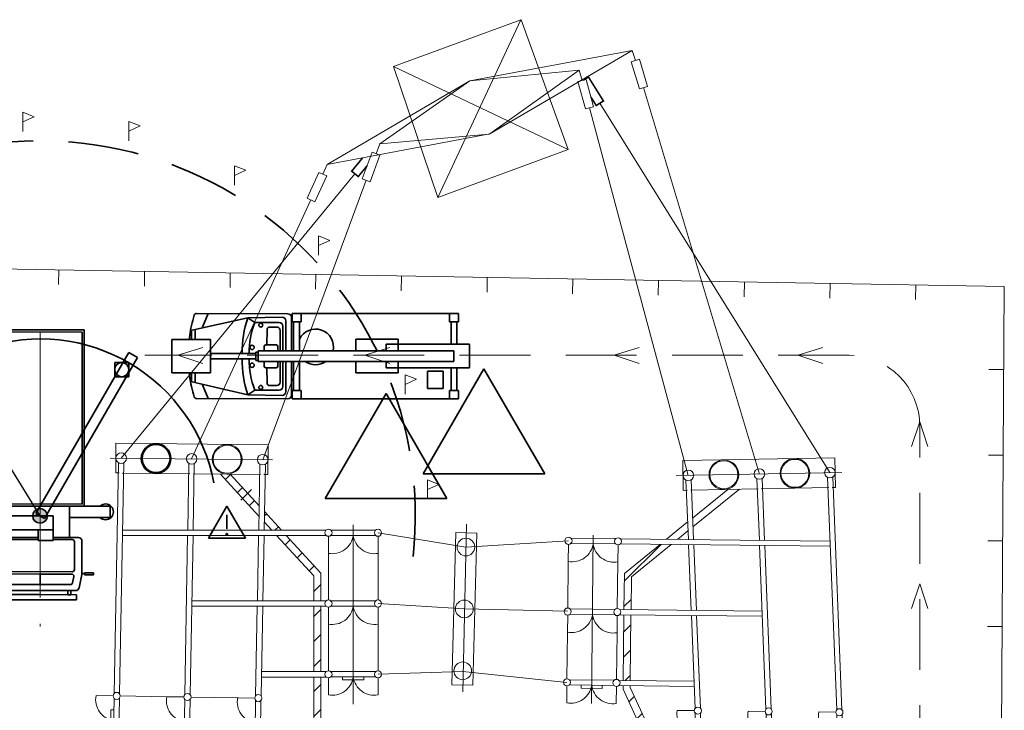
# Model space of a CAD drawing. Header units: millimetres. Extents: x 0 to 420, y 0 to 297.
# Tile 5 of 6: x 79 to 135, y 194 to 233. Entities that reach past the tile are written whole.
import ezdxf

# ---------------------------------------------------------------- set-up
doc = ezdxf.new("R2010")
doc.units = ezdxf.units.MM
for name, pattern in [('K5LT_AXLED', [19.5, 15, -1.5, 1.5, -1.5]), ('K5LT_BASIC', [0]), ('K5LT_DASHED', [6, 4, -2]), ('K5LT_DASHED_REINFORCED', [6, 4, -2]), ('K5LT_THIN', [0])]:
    doc.linetypes.add(name, pattern=pattern)
doc.layers.add('Демонтаж', color=7, linetype='Continuous', true_color=0xff6820)
doc.layers.add('ошиновка', color=2, linetype='Continuous', true_color=0xffff00)
doc.styles.add('KDIMTEXTSTYLE', font='GOST_AU.SHX', dxfattribs={"width": 0.96, "oblique": 15, "height": 5})
doc.dimstyles.new('KDIMSTYLE (0.00)', dxfattribs={"dimtxt": 5, "dimasz": 1, "dimexe": 2, "dimexo": 0, "dimgap": 1, "dimtad": 1, "dimlfac": 500, "dimtxsty": 'KDIMTEXTSTYLE', "dimsah": 1, "dimcen": 0, "dimdle": 1, "dimadec": 0, "dimazin": 0, "dimtfac": 0.667, "dimtmove": 0, "dimatfit": 3, "dimfxl": 0, "dimtvp": 1, "dimtolj": 1, "dimtzin": 0, "dimarcsym": 0})
pattern_1 = [(45, (0, 0), (-0.7071068, 0.7071068), [])]

# ---------------------------------------------------------------- blocks, each defined once
blk = doc.blocks.new('KDIMARROW_01')
blk.add_hatch(color=0).paths.add_polyline_path([(0, 0), (-5, 0.658), (-4.5, 0), (-5, -0.658)])
at = {"color": 0, "linetype": 'K5LT_THIN', "lineweight": 9}
for p, q in [((-4.5, 0), (-5, 0.658)), ((-5, 0.658), (0, 0)), ((0, 0), (-5, -0.658)), ((-5, -0.658), (-4.5, 0))]:
    blk.add_line(p, q, dxfattribs=at)
blk = doc.blocks.new('U11')
at = {"layer": 'Демонтаж', "color": 3, "linetype": 'K5LT_BASIC', "lineweight": 35, "true_color": 0x00ff00}
for p, q in [((84.431, 213.26), (85.231, 213.26)), ((84.431, 212.46), (84.431, 213.26)), ((85.231, 213.26), (85.231, 212.46)), ((85.231, 212.46), (84.431, 212.46))]:
    blk.add_line(p, q, dxfattribs=at)
blk = doc.blocks.new('U17')
at = {"color": 4, "linetype": 'K5LT_THIN', "lineweight": 9, "true_color": 0x00ffff}
for p, q in [((95.3, 222.554), (95.969, 224.007)), ((96.405, 223.806), (95.736, 222.353)), ((95.969, 224.007), (96.405, 223.806)), ((95.736, 222.353), (95.3, 222.554))]:
    blk.add_line(p, q, dxfattribs=at)
blk = doc.blocks.new('U18')
at = {"color": 4, "linetype": 'K5LT_THIN', "lineweight": 9, "true_color": 0x00ffff}
for p, q in [((98.411, 223.644), (98.967, 225.145)), ((99.417, 224.978), (98.861, 223.477)), ((98.967, 225.145), (99.417, 224.978)), ((98.861, 223.477), (98.411, 223.644))]:
    blk.add_line(p, q, dxfattribs=at)
blk = doc.blocks.new('U19')
at = {"color": 3, "linetype": 'K5LT_BASIC', "lineweight": 35, "true_color": 0x00ff00}
for p, q in [((79.965, 204.74), (85.228, 213.828)), ((85.228, 213.828), (85.72, 213.543)), ((85.72, 213.543), (80.457, 204.455)), ((80.457, 204.455), (79.965, 204.74))]:
    blk.add_line(p, q, dxfattribs=at)
blk = doc.blocks.new('U85')
at = {"color": 4, "linetype": 'K5LT_THIN', "lineweight": 9, "true_color": 0x00ffff}
for p, q in [((84.341, 194.427), (83.377, 194.442)), ((84.392, 194.291), (84.351, 191.762)), ((84.651, 191.751), (84.692, 194.293)), ((84.192, 192.429), (84.211, 193.629)), ((84.211, 193.629), (84.381, 193.626)), ((84.362, 192.427), (84.192, 192.429)), ((84.296, 191.627), (83.332, 191.643))]:
    blk.add_line(p, q, dxfattribs=at)
for centre, radius, start, end in [((84.554, 194.212), 1.2, 168.9549, 261.2327), ((84.541, 194.424), 0.2, 0, 180), ((84.541, 194.424), 0.2, 180, 0), ((84.517, 191.835), 1.2, 96.9427, 189.239), ((84.496, 191.624), 0.2, 0, 180), ((84.496, 191.624), 0.2, 180, 0)]:
    blk.add_arc(centre, radius, start, end, dxfattribs=at)
blk = doc.blocks.new('U86')
at = {"color": 4, "linetype": 'K5LT_THIN', "lineweight": 9, "true_color": 0x00ffff}
for p, q in [((88.34, 194.363), (87.376, 194.379)), ((88.391, 194.227), (88.351, 191.698)), ((88.651, 191.687), (88.691, 194.229)), ((88.296, 191.564), (87.332, 191.579))]:
    blk.add_line(p, q, dxfattribs=at)
for centre, radius, start, end in [((88.554, 194.149), 1.2, 168.9549, 261.2327), ((88.54, 194.36), 0.2, 0, 180), ((88.54, 194.36), 0.2, 180, 0), ((88.516, 191.772), 1.2, 96.9427, 189.239), ((88.496, 191.56), 0.2, 0, 180), ((88.496, 191.56), 0.2, 180, 0)]:
    blk.add_arc(centre, radius, start, end, dxfattribs=at)
blk = doc.blocks.new('U87')
at = {"color": 4, "linetype": 'K5LT_THIN', "lineweight": 9, "true_color": 0x00ffff}
for p, q in [((92.34, 194.3), (91.376, 194.315)), ((92.391, 194.163), (92.35, 191.635)), ((92.65, 191.623), (92.691, 194.165)), ((92.295, 191.5), (91.331, 191.515))]:
    blk.add_line(p, q, dxfattribs=at)
for centre, radius, start, end in [((92.553, 194.085), 1.2, 168.9549, 261.2327), ((92.54, 194.296), 0.2, 0, 180), ((92.54, 194.296), 0.2, 180, 0), ((92.516, 191.708), 1.2, 96.9427, 189.239), ((92.495, 191.497), 0.2, 0, 180), ((92.495, 191.497), 0.2, 180, 0)]:
    blk.add_arc(centre, radius, start, end, dxfattribs=at)
blk = doc.blocks.new('U88')
at = {"color": 4, "linetype": 'K5LT_THIN', "lineweight": 9, "true_color": 0x00ffff}
for p, q in [((117.174, 193.589), (116.21, 193.599)), ((117.226, 193.452), (117.199, 190.924)), ((117.499, 190.914), (117.526, 193.456)), ((117.036, 191.59), (117.049, 192.79)), ((117.049, 192.79), (117.219, 192.788)), ((117.206, 191.588), (117.036, 191.59)), ((117.145, 190.789), (116.181, 190.799))]:
    blk.add_line(p, q, dxfattribs=at)
for centre, radius, start, end in [((117.389, 193.375), 1.2, 169.258, 261.5359), ((117.374, 193.586), 0.2, 0, 180), ((117.374, 193.586), 0.2, 180, 0), ((117.364, 190.998), 1.2, 97.2459, 189.5421), ((117.345, 190.787), 0.2, 0, 180), ((117.345, 190.787), 0.2, 180, 0)]:
    blk.add_arc(centre, radius, start, end, dxfattribs=at)
blk = doc.blocks.new('U89')
at = {"color": 4, "linetype": 'K5LT_THIN', "lineweight": 9, "true_color": 0x00ffff}
for p, q in [((121.174, 193.546), (120.21, 193.556)), ((121.226, 193.41), (121.199, 190.881)), ((121.499, 190.871), (121.526, 193.414)), ((121.144, 190.746), (120.18, 190.757))]:
    blk.add_line(p, q, dxfattribs=at)
for centre, radius, start, end in [((121.374, 193.544), 0.2, 0, 180), ((121.389, 193.333), 1.2, 169.258, 261.5359), ((121.374, 193.544), 0.2, 180, 0), ((121.364, 190.955), 1.2, 97.2459, 189.5421), ((121.344, 190.744), 0.2, 0, 180), ((121.344, 190.744), 0.2, 180, 0)]:
    blk.add_arc(centre, radius, start, end, dxfattribs=at)
blk = doc.blocks.new('U90')
at = {"color": 4, "linetype": 'K5LT_THIN', "lineweight": 9, "true_color": 0x00ffff}
for p, q in [((125.174, 193.504), (124.21, 193.514)), ((125.226, 193.367), (125.199, 190.839)), ((125.499, 190.829), (125.526, 193.371)), ((125.144, 190.704), (124.18, 190.714))]:
    blk.add_line(p, q, dxfattribs=at)
for centre, radius, start, end in [((125.374, 193.501), 0.2, 0, 180), ((125.389, 193.29), 1.2, 169.258, 261.5359), ((125.374, 193.501), 0.2, 180, 0), ((125.363, 190.913), 1.2, 97.2459, 189.5421), ((125.344, 190.702), 0.2, 0, 180), ((125.344, 190.702), 0.2, 180, 0)]:
    blk.add_arc(centre, radius, start, end, dxfattribs=at)
blk = doc.blocks.new('U91')
at = {"color": 4, "linetype": 'K5LT_THIN', "lineweight": 9, "true_color": 0x00ffff}
for p, q in [((112.651, 195.311), (110.109, 195.339)), ((109.976, 194.988), (109.965, 194.024)), ((110.112, 195.039), (112.641, 195.012)), ((110.774, 194.862), (110.776, 195.032)), ((111.974, 194.849), (110.774, 194.862)), ((111.976, 195.019), (111.974, 194.849)), ((112.776, 194.957), (112.765, 193.993))]:
    blk.add_line(p, q, dxfattribs=at)
for centre, radius, start, end in [((109.978, 195.188), 0.2, 0, 180), ((112.778, 195.157), 0.2, 0, 180), ((109.978, 195.188), 0.2, 180, 0), ((110.189, 195.203), 1.2, 259.2365, 351.5143), ((112.567, 195.176), 1.2, 187.2243, 279.5205), ((112.778, 195.157), 0.2, 180, 0)]:
    blk.add_arc(centre, radius, start, end, dxfattribs=at)
blk = doc.blocks.new('U92')
at = {"color": 4, "linetype": 'K5LT_THIN', "lineweight": 9, "true_color": 0x00ffff}
for p, q in [((112.695, 199.311), (110.153, 199.339)), ((110.02, 198.988), (110.009, 198.023)), ((110.156, 199.039), (112.685, 199.011)), ((112.82, 198.957), (112.809, 197.993))]:
    blk.add_line(p, q, dxfattribs=at)
for centre, radius, start, end in [((110.022, 199.188), 0.2, 0, 180), ((110.022, 199.188), 0.2, 180, 0), ((112.822, 199.157), 0.2, 0, 180), ((112.822, 199.157), 0.2, 180, 0), ((110.233, 199.202), 1.2, 259.2365, 351.5143), ((112.611, 199.176), 1.2, 187.2243, 279.5205)]:
    blk.add_arc(centre, radius, start, end, dxfattribs=at)
blk = doc.blocks.new('U93')
at = {"color": 4, "linetype": 'K5LT_THIN', "lineweight": 9, "true_color": 0x00ffff}
for p, q in [((112.739, 203.311), (110.197, 203.339)), ((110.2, 203.039), (112.729, 203.011)), ((110.064, 202.987), (110.053, 202.023)), ((112.864, 202.957), (112.853, 201.992))]:
    blk.add_line(p, q, dxfattribs=at)
for centre, radius, start, end in [((110.066, 203.187), 0.2, 0, 180), ((110.066, 203.187), 0.2, 180, 0), ((112.866, 203.157), 0.2, 0, 180), ((112.866, 203.157), 0.2, 180, 0), ((110.277, 203.202), 1.2, 259.2365, 351.5143), ((112.655, 203.176), 1.2, 187.2243, 279.5205)]:
    blk.add_arc(centre, radius, start, end, dxfattribs=at)
blk = doc.blocks.new('U94')
at = {"color": 4, "linetype": 'K5LT_THIN', "lineweight": 9, "true_color": 0x00ffff}
for p, q in [((96.506, 195.443), (96.506, 194.479)), ((99.178, 195.796), (96.635, 195.796)), ((96.642, 195.496), (99.171, 195.496)), ((97.306, 195.327), (97.306, 195.496)), ((98.506, 195.326), (97.306, 195.327)), ((98.506, 195.496), (98.506, 195.326)), ((99.306, 195.443), (99.306, 194.479))]:
    blk.add_line(p, q, dxfattribs=at)
for centre, radius, start, end in [((96.506, 195.643), 0.2, 0, 180), ((99.306, 195.643), 0.2, 0, 180), ((96.506, 195.643), 0.2, 180, 0), ((96.717, 195.66), 1.2, 259.8659, 352.1437), ((99.095, 195.66), 1.2, 187.8537, 280.1499), ((99.306, 195.643), 0.2, 180, 0)]:
    blk.add_arc(centre, radius, start, end, dxfattribs=at)
blk = doc.blocks.new('U95')
at = {"color": 4, "linetype": 'K5LT_THIN', "lineweight": 9, "true_color": 0x00ffff}
for p, q in [((99.178, 199.796), (96.635, 199.796)), ((96.506, 199.443), (96.506, 198.479)), ((96.642, 199.496), (99.171, 199.496)), ((99.306, 199.443), (99.306, 198.479))]:
    blk.add_line(p, q, dxfattribs=at)
for centre, radius, start, end in [((96.506, 199.643), 0.2, 0, 180), ((99.306, 199.643), 0.2, 0, 180), ((96.506, 199.643), 0.2, 180, 0), ((96.718, 199.66), 1.2, 259.8659, 352.1437), ((99.095, 199.66), 1.2, 187.8537, 280.1499), ((99.306, 199.643), 0.2, 180, 0)]:
    blk.add_arc(centre, radius, start, end, dxfattribs=at)
blk = doc.blocks.new('U96')
at = {"color": 4, "linetype": 'K5LT_THIN', "lineweight": 9, "true_color": 0x00ffff}
for p, q in [((99.178, 203.796), (96.635, 203.796)), ((96.507, 203.443), (96.506, 202.479)), ((96.642, 203.496), (99.171, 203.496)), ((99.307, 203.443), (99.306, 202.479))]:
    blk.add_line(p, q, dxfattribs=at)
for centre, radius, start, end in [((96.507, 203.643), 0.2, 0, 180), ((96.507, 203.643), 0.2, 180, 0), ((99.307, 203.643), 0.2, 0, 180), ((99.307, 203.643), 0.2, 180, 0), ((96.718, 203.66), 1.2, 259.8659, 352.1437), ((99.095, 203.66), 1.2, 187.8537, 280.1499)]:
    blk.add_arc(centre, radius, start, end, dxfattribs=at)
blk = doc.blocks.new('U97')
at = {"color": 4, "linetype": 'K5LT_THIN', "lineweight": 9, "true_color": 0x00ffff}
for p, q in [((103.469, 195.055), (103.694, 203.652)), ((103.694, 203.652), (104.894, 203.62)), ((104.894, 203.62), (104.669, 195.023)), ((104.669, 195.023), (103.469, 195.055))]:
    blk.add_line(p, q, dxfattribs=at)
for centre, start, end in [((104.273, 202.836), 0, 180), ((104.273, 202.836), 180, 0), ((104.182, 199.337), 0, 180), ((104.182, 199.337), 180, 0), ((104.09, 195.839), 0, 180), ((104.09, 195.839), 180, 0)]:
    blk.add_arc(centre, 0.5, start, end, dxfattribs=at)
blk = doc.blocks.new('U104')
at = {"color": 4, "linetype": 'K5LT_THIN', "lineweight": 9, "true_color": 0x00ffff}
for p, q in [((110.673, 229.782), (110.831, 229.203)), ((110.599, 229.14), (111.062, 229.266)), ((111.062, 229.266), (111.482, 227.722)), ((111.019, 227.596), (110.599, 229.14)), ((111.482, 227.722), (111.019, 227.596))]:
    blk.add_line(p, q, dxfattribs=at)
blk = doc.blocks.new('U105')
at = {"color": 4, "linetype": 'K5LT_THIN', "lineweight": 9, "true_color": 0x00ffff}
for p, q in [((113.67, 230.904), (113.843, 230.329)), ((113.613, 230.26), (114.072, 230.398)), ((114.072, 230.398), (114.532, 228.866)), ((114.072, 228.728), (113.613, 230.26)), ((114.532, 228.866), (114.072, 228.728))]:
    blk.add_line(p, q, dxfattribs=at)
blk = doc.blocks.new('U106')
at = {"color": 3, "linetype": 'K5LT_BASIC', "lineweight": 35, "true_color": 0x00ff00}
for p, q in [((82.709, 215.106), (77.709, 215.109)), ((77.709, 215.109), (77.711, 205.15)), ((82.59, 214.986), (77.83, 214.989)), ((77.83, 214.989), (77.831, 205.27)), ((82.591, 205.266), (82.59, 214.986)), ((82.711, 205.146), (82.709, 215.106)), ((77.831, 205.27), (82.591, 205.266)), ((76.253, 205.149), (78.219, 205.15)), ((76.253, 204.511), (76.253, 205.149)), ((77.711, 205.15), (82.711, 205.146)), ((78.219, 205.15), (78.219, 204.511)), ((78.539, 205.15), (78.539, 204.57)), ((81.883, 205.146), (81.884, 203.329)), ((81.883, 204.799), (81.883, 204.566)), ((84.169, 205.15), (81.884, 205.15)), ((81.884, 205.15), (81.884, 204.512)), ((84.169, 204.512), (84.169, 205.15)), ((78.219, 204.511), (76.253, 204.511)), ((78.219, 203.813), (78.219, 204.599)), ((78.219, 204.599), (80.945, 204.597)), ((80.945, 204.597), (80.945, 203.811)), ((81.884, 204.512), (84.169, 204.512)), ((80.945, 203.811), (78.219, 203.813)), ((78.539, 203.813), (78.535, 203.345)), ((80.101, 203.2), (80.101, 203.811)), ((80.101, 203.811), (80.945, 203.811)), ((80.945, 203.811), (80.945, 203.2)), ((77.841, 203.177), (77.841, 201.332)), ((78.037, 203.377), (80.101, 203.374)), ((78.05, 201.564), (78.05, 203.144)), ((78.17, 203.264), (80.101, 203.261)), ((80.945, 203.2), (80.101, 203.2)), ((82.386, 203.373), (80.945, 203.374)), ((80.945, 203.261), (82.031, 203.26)), ((82.151, 203.14), (82.151, 201.56)), ((82.582, 203.173), (82.582, 201.328)), ((77.189, 201.266), (77.189, 201.37)), ((77.189, 201.37), (77.694, 201.37)), ((77.694, 201.37), (77.694, 201.266)), ((82.031, 201.44), (78.17, 201.444)), ((82.729, 201.371), (82.729, 201.267)), ((83.234, 201.371), (82.729, 201.371)), ((83.234, 201.267), (83.234, 201.371)), ((77.694, 201.266), (77.189, 201.266)), ((77.841, 201.332), (77.694, 201.332)), ((77.845, 201.289), (78.01, 200.537)), ((78.307, 201.171), (78.373, 200.819)), ((78.425, 201.313), (80.211, 201.308)), ((81.998, 201.31), (80.211, 201.308)), ((80.212, 200.72), (80.211, 201.308)), ((82.116, 201.167), (82.05, 200.816)), ((82.578, 201.286), (82.413, 200.533)), ((82.582, 201.333), (82.729, 201.333)), ((82.729, 201.267), (83.234, 201.267)), ((78.206, 200.379), (80.212, 200.378)), ((78.412, 200.13), (78.412, 200.375)), ((78.412, 200.375), (78.542, 200.375)), ((78.491, 200.722), (80.212, 200.72)), ((78.542, 200.375), (78.542, 200.13)), ((81.932, 200.718), (80.212, 200.72)), ((82.218, 200.376), (80.212, 200.378)), ((81.776, 200.126), (81.776, 200.371)), ((81.776, 200.371), (81.949, 200.371)), ((81.949, 200.371), (81.949, 200.126)), ((78.161, 199.855), (78.161, 200.146)), ((78.161, 200.146), (80.247, 200.144)), ((80.247, 199.853), (78.161, 199.855)), ((78.542, 200.13), (78.412, 200.13)), ((82.262, 200.143), (80.176, 200.144)), ((80.176, 199.854), (80.176, 199.853)), ((80.176, 199.853), (82.262, 199.852)), ((80.247, 199.854), (80.247, 199.853)), ((81.949, 200.126), (81.776, 200.126)), ((82.262, 199.852), (82.262, 200.143))]:
    blk.add_line(p, q, dxfattribs=at)
at = {"color": 2, "linetype": 'K5LT_AXLED', "lineweight": 9, "true_color": 0xffff00}
blk.add_line((80.21, 214.987), (80.212, 198.345), dxfattribs=at)
at = {"color": 3, "linetype": 'K5LT_BASIC', "lineweight": 35, "true_color": 0x00ff00}
for centre, radius, start, end in [((76.511, 204.825), 0.445, 46.7594, 315.2335), ((83.911, 204.826), 0.445, 224.7832, 133.2572), ((78.041, 203.177), 0.2, 90.0083, 180.0083), ((78.17, 203.144), 0.12, 90.0083, 180.0083), ((82.031, 203.14), 0.12, 0.0083, 90.0083), ((82.382, 203.173), 0.2, 0.0083, 90.0083), ((78.17, 201.564), 0.12, 180.0083, 270.0083), ((82.031, 201.56), 0.12, 270.0083, 0.0083), ((78.041, 201.332), 0.2, 180.0083, 192.3474), ((78.425, 201.193), 0.12, 89.9086, 190.6687), ((78.491, 200.842), 0.12, 190.6687, 270.0279), ((81.932, 200.838), 0.12, 269.9887, 349.348), ((81.998, 201.19), 0.12, 349.348, 90.108), ((82.382, 201.333), 0.2, 347.6692, 0.0083), ((82.382, 201.328), 0.2, 347.6692, 0.0083), ((78.206, 200.579), 0.2, 192.3474, 270.0434), ((82.218, 200.576), 0.2, 269.9733, 347.6692)]:
    blk.add_arc(centre, radius, start, end, dxfattribs=at)
blk = doc.blocks.new('U107')
at = {"color": 3, "linetype": 'K5LT_BASIC', "lineweight": 35, "true_color": 0x00ff00}
for p, q in [((88.919, 215.933), (88.876, 215.79)), ((94.216, 216.017), (89.06, 216.035)), ((89.706, 216.035), (89.398, 215.269)), ((94.963, 216.037), (94.449, 216.038)), ((94.449, 216.038), (94.449, 215.563)), ((94.962, 215.562), (94.963, 216.037)), ((94.963, 216.035), (103.345, 216.035)), ((103.345, 216.04), (103.344, 215.565)), ((103.858, 216.039), (103.345, 216.04)), ((103.857, 215.564), (103.858, 216.039)), ((88.711, 215.069), (91.945, 215.789)), ((88.767, 215.358), (88.737, 215.213)), ((88.8, 215.503), (88.767, 215.358)), ((88.837, 215.646), (88.8, 215.503)), ((88.876, 215.79), (88.837, 215.646)), ((91.945, 215.789), (93.893, 215.821)), ((92.343, 215.52), (91.945, 215.789)), ((92.343, 215.52), (93.727, 215.525)), ((93.928, 215.325), (93.928, 213.931)), ((94.097, 215.621), (94.097, 213.931)), ((94.415, 215.817), (94.415, 213.931)), ((94.449, 215.563), (94.962, 215.562)), ((94.536, 215.563), (94.534, 213.931)), ((94.871, 215.562), (94.536, 215.563)), ((94.626, 215.563), (94.626, 215.563)), ((94.869, 213.931), (94.871, 215.562)), ((103.344, 215.565), (103.857, 215.564)), ((103.432, 215.564), (103.43, 214.292)), ((103.766, 215.564), (103.432, 215.564)), ((103.458, 215.565), (103.458, 215.564)), ((103.764, 214.292), (103.766, 215.564)), ((88.673, 214.814), (88.657, 214.677)), ((88.69, 214.944), (88.673, 214.814)), ((88.71, 215.069), (88.69, 214.944)), ((88.737, 215.213), (88.71, 215.069)), ((88.777, 215.087), (88.777, 214.562)), ((88.974, 215.138), (88.974, 214.562)), ((93.029, 214.268), (93.039, 215.12)), ((93.581, 215.268), (93.188, 215.268)), ((93.781, 215.068), (93.781, 213.931)), ((89.847, 214.562), (87.649, 214.562)), ((87.649, 214.562), (87.649, 212.681)), ((88.657, 214.677), (88.646, 214.562)), ((89.847, 212.681), (89.847, 214.562)), ((92.866, 213.931), (92.869, 214.167)), ((92.962, 214.259), (93.559, 214.259)), ((93.652, 214.165), (93.652, 213.931)), ((100.446, 214.591), (98.055, 214.591)), ((98.055, 214.591), (98.055, 213.931)), ((99.772, 213.931), (99.772, 214.292)), ((99.772, 214.292), (104.467, 214.292)), ((100.446, 213.931), (100.446, 214.591)), ((104.467, 214.292), (104.467, 212.972)), ((88.775, 213.632), (88.775, 213.632)), ((88.775, 213.632), (88.775, 213.632)), ((88.972, 213.632), (88.972, 213.632)), ((88.972, 213.632), (88.972, 213.632)), ((92.405, 213.773), (89.847, 213.773)), ((89.847, 213.773), (89.847, 213.477)), ((92.542, 213.857), (92.405, 213.857)), ((92.405, 213.857), (92.405, 213.372)), ((92.405, 213.477), (92.405, 213.773)), ((103.583, 213.931), (92.542, 213.931)), ((92.542, 213.931), (92.542, 213.32)), ((92.542, 213.372), (92.542, 213.857)), ((103.583, 213.931), (103.583, 213.315)), ((89.847, 213.477), (92.405, 213.477)), ((92.405, 213.372), (92.542, 213.372)), ((103.583, 213.315), (92.542, 213.32)), ((92.865, 213.321), (92.869, 213.062)), ((93.652, 213.063), (93.652, 213.321)), ((93.781, 213.321), (93.781, 212.161)), ((93.928, 213.321), (93.928, 211.904)), ((94.097, 213.321), (94.097, 211.608)), ((94.415, 213.321), (94.415, 211.409)), ((94.536, 211.684), (94.534, 213.319)), ((94.626, 213.319), (94.626, 213.321)), ((94.869, 213.319), (94.871, 211.684)), ((98.055, 213.318), (98.055, 212.679)), ((99.772, 212.972), (99.772, 213.321)), ((100.446, 212.679), (100.446, 213.316)), ((103.458, 213.321), (103.458, 213.315)), ((87.649, 212.681), (89.847, 212.681)), ((88.648, 212.681), (88.662, 212.533)), ((88.662, 212.533), (88.68, 212.392)), ((88.777, 212.176), (88.777, 212.681)), ((88.974, 212.125), (88.974, 212.681)), ((92.962, 212.97), (93.559, 212.97)), ((93.029, 212.96), (93.039, 212.109)), ((98.055, 212.679), (100.446, 212.679)), ((104.467, 212.972), (99.772, 212.972)), ((102.11, 212.77), (102.986, 212.77)), ((102.11, 211.787), (102.11, 212.77)), ((102.986, 212.77), (102.986, 211.787)), ((103.432, 211.682), (103.43, 212.972)), ((103.764, 212.972), (103.766, 211.682)), ((88.68, 212.392), (88.7, 212.259)), ((88.7, 212.259), (88.711, 212.193)), ((88.711, 212.194), (91.945, 211.44)), ((88.711, 212.193), (88.738, 212.047)), ((88.738, 212.047), (88.768, 211.901)), ((89.706, 211.228), (89.398, 211.995)), ((93.581, 211.961), (93.188, 211.961)), ((88.768, 211.901), (88.801, 211.756)), ((88.801, 211.756), (88.838, 211.612)), ((88.838, 211.612), (88.878, 211.468)), ((88.878, 211.468), (88.919, 211.33)), ((92.343, 211.709), (91.945, 211.44)), ((91.945, 211.44), (93.893, 211.408)), ((92.343, 211.709), (93.727, 211.704)), ((94.449, 211.683), (94.962, 211.684)), ((94.449, 211.209), (94.449, 211.683)), ((94.871, 211.684), (94.536, 211.684)), ((94.626, 211.684), (94.626, 211.684)), ((94.962, 211.684), (94.963, 211.209)), ((102.986, 211.787), (102.11, 211.787)), ((103.344, 211.682), (103.857, 211.682)), ((103.345, 211.207), (103.344, 211.682)), ((103.766, 211.682), (103.432, 211.682)), ((103.458, 211.682), (103.458, 211.682)), ((103.857, 211.682), (103.858, 211.207)), ((94.215, 211.209), (89.06, 211.228)), ((94.963, 211.209), (94.449, 211.209)), ((103.345, 211.209), (94.963, 211.209)), ((103.858, 211.207), (103.345, 211.207))]:
    blk.add_line(p, q, dxfattribs=at)
for centre, radius, start, end in [((89.06, 215.886), 0.149, 90, 161.7761), ((94.215, 215.817), 0.2, 0, 89.7916), ((98.256, 213.762), 6.629, 162.1981, 179.9057), ((96.579, 213.86), 4.549, 158.5966, 181.0923), ((92.683, 215.376), 0.113, 0, 180), ((92.683, 215.376), 0.113, 180, 0), ((93.728, 215.325), 0.2, 0, 90.1777), ((93.897, 215.621), 0.2, 0, 90.9319), ((93.188, 215.118), 0.149, 90, 179.3097), ((93.581, 215.068), 0.2, 0, 90), ((95.776, 214.145), 1.011, 347.7711, 153.7875), ((92.188, 214.12), 0.122, 0, 180), ((92.962, 214.165), 0.0932, 90, 179.1186), ((93.559, 214.165), 0.0932, 0, 90), ((92.188, 214.12), 0.122, 180, 0), ((98.256, 213.466), 6.629, 179.9098, 197.8019), ((96.579, 213.369), 4.549, 178.6388, 201.4034), ((92.188, 213.109), 0.122, 0, 180), ((92.188, 213.109), 0.122, 180, 0), ((92.962, 213.063), 0.0932, 180.8814, 270), ((93.559, 213.063), 0.0932, 270, 0), ((95.776, 214.145), 1.011, 234.8657, 305.0839), ((92.683, 211.853), 0.113, 0, 180), ((93.188, 212.11), 0.149, 180.6903, 270), ((93.581, 212.161), 0.2, 270, 0), ((92.683, 211.853), 0.113, 180, 0), ((93.728, 211.904), 0.2, 269.8223, 0), ((93.897, 211.608), 0.2, 269.0681, 0), ((94.215, 211.409), 0.2, 269.7916, 0), ((89.06, 211.377), 0.149, 198.2239, 270)]:
    blk.add_arc(centre, radius, start, end, dxfattribs=at)
blk = doc.blocks.new('U111')
at = {"color": 4, "linetype": 'K5LT_THIN', "lineweight": 9, "true_color": 0x00ffff}
for q in [(129.448, 199.362), (130.362, 199.362)]:
    blk.add_line((129.916, 200.764), q, dxfattribs=at)
blk = doc.blocks.new('U112')
at = {"color": 4, "linetype": 'K5LT_THIN', "lineweight": 9, "true_color": 0x00ffff}
for q in [(129.448, 208.512), (130.362, 208.512)]:
    blk.add_line((129.916, 209.914), q, dxfattribs=at)
blk = doc.blocks.new('U113')
at = {"color": 4, "linetype": 'K5LT_THIN', "lineweight": 9, "true_color": 0x00ffff}
for q in [(124.434, 214.116), (124.434, 213.202)]:
    blk.add_line((123.032, 213.67), q, dxfattribs=at)
blk = doc.blocks.new('U114')
at = {"color": 4, "linetype": 'K5LT_THIN', "lineweight": 9, "true_color": 0x00ffff}
for q in [(114.051, 214.116), (114.051, 213.202)]:
    blk.add_line((112.648, 213.67), q, dxfattribs=at)
blk = doc.blocks.new('U115')
at = {"color": 4, "linetype": 'K5LT_THIN', "lineweight": 9, "true_color": 0x00ffff}
for q in [(99.97, 214.116), (99.97, 213.202)]:
    blk.add_line((98.567, 213.67), q, dxfattribs=at)
blk = doc.blocks.new('U116')
at = {"color": 4, "linetype": 'K5LT_THIN', "lineweight": 9, "true_color": 0x00ffff}
for q in [(89.405, 214.116), (89.405, 213.202)]:
    blk.add_line((88.003, 213.67), q, dxfattribs=at)
blk = doc.blocks.new('U123')
at = {"color": 4, "linetype": 'K5LT_THIN', "lineweight": 9, "true_color": 0x00ffff}
for p, q in [((79.232, 226.311), (79.232, 227.407)), ((79.232, 227.407), (79.874, 227.155)), ((79.874, 227.155), (79.232, 226.859))]:
    blk.add_line(p, q, dxfattribs=at)
blk = doc.blocks.new('U124')
at = {"color": 4, "linetype": 'K5LT_THIN', "lineweight": 9, "true_color": 0x00ffff}
for p, q in [((85.231, 225.788), (85.231, 226.884)), ((85.231, 226.884), (85.874, 226.632)), ((85.874, 226.632), (85.231, 226.336))]:
    blk.add_line(p, q, dxfattribs=at)
blk = doc.blocks.new('U125')
at = {"color": 4, "linetype": 'K5LT_THIN', "lineweight": 9, "true_color": 0x00ffff}
for p, q in [((91.202, 223.283), (91.202, 224.38)), ((91.202, 224.38), (91.845, 224.128)), ((91.845, 224.128), (91.202, 223.832))]:
    blk.add_line(p, q, dxfattribs=at)
blk = doc.blocks.new('U126')
at = {"color": 4, "linetype": 'K5LT_THIN', "lineweight": 9, "true_color": 0x00ffff}
for p, q in [((95.936, 219.321), (95.936, 220.417)), ((95.936, 220.417), (96.579, 220.165)), ((96.579, 220.165), (95.936, 219.869))]:
    blk.add_line(p, q, dxfattribs=at)
blk = doc.blocks.new('U127')
at = {"color": 4, "linetype": 'K5LT_THIN', "lineweight": 9, "true_color": 0x00ffff}
for p, q in [((100.834, 211.478), (100.834, 212.574)), ((100.834, 212.574), (101.477, 212.322)), ((101.477, 212.322), (100.834, 212.026))]:
    blk.add_line(p, q, dxfattribs=at)
blk = doc.blocks.new('U128')
at = {"color": 4, "linetype": 'K5LT_THIN', "lineweight": 9, "true_color": 0x00ffff}
for p, q in [((102.1, 205.534), (102.1, 206.63)), ((102.1, 206.63), (102.743, 206.378)), ((102.743, 206.378), (102.1, 206.082))]:
    blk.add_line(p, q, dxfattribs=at)
blk = doc.blocks.new('U130')
at = {"color": 3, "linetype": 'K5LT_BASIC', "lineweight": 35, "true_color": 0x00ff00}
for p, q in [((89.729, 203.343), (90.77, 205.146)), ((91.811, 203.343), (90.77, 205.146)), ((90.762, 204.663), (90.762, 203.865)), ((89.729, 203.343), (91.811, 203.343))]:
    blk.add_line(p, q, dxfattribs=at)
for start, end in [(0, 180), (180, 0)]:
    blk.add_arc((90.762, 203.555), 0.0464, start, end, dxfattribs=at)

msp = doc.modelspace()

# ---------------------------------------------------------------- hatches: boundary and pattern name
h = msp.add_hatch()
h.set_pattern_fill('Металл', style=0, pattern_type=0)
h.set_pattern_definition(pattern_1)
h.paths.add_polyline_path([(92.590468, 205.166622), (90.954035, 206.954531), (90.408096, 206.95856), (92.579576, 204.586077)])
h = msp.add_hatch()
h.set_pattern_fill('Металл', style=0, pattern_type=0)
h.set_pattern_definition(pattern_1)
h.paths.add_polyline_path([(117.100309, 203.977739), (119.732353, 206.100048), (119.062765, 206.083328), (117.080135, 204.476286)])
msp.add_hatch(color=7).paths.add_polyline_path([(80.624113, 204.597287), (80.622514, 204.633598), (80.617729, 204.669628), (80.609796, 204.705099), (80.598776, 204.739734), (80.584754, 204.773267), (80.567839, 204.805438), (80.548162, 204.835997), (80.525874, 204.864708), (80.501149, 204.89135), (80.474178, 204.915714), (80.44517, 204.937614), (80.414349, 204.956879), (80.381954, 204.973361), (80.348236, 204.986931), (80.313455, 204.997484), (80.277882, 205.00494), (80.24179, 205.00924), (80.205461, 205.010351), (80.169174, 205.008264), (80.133211, 205.002996), (80.097851, 204.994587), (80.063366, 204.983103), (80.030025, 204.968632), (79.998084, 204.951286), (79.967792, 204.931199), (79.939383, 204.908528), (79.913077, 204.883448), (79.889076, 204.856152), (79.867568, 204.826852), (79.848719, 204.795775), (79.832674, 204.763161), (79.819559, 204.729264), (79.809473, 204.694345), (79.802496, 204.658674), (79.798681, 204.622528), (79.798058, 204.586187), (79.800632, 204.549932), (79.806383, 204.514043), (79.815267, 204.478799), (79.827213, 204.444472), (79.842131, 204.411327), (79.859905, 204.379623), (79.880396, 204.349603), (79.903447, 204.321501), (79.928879, 204.295534), (79.956495, 204.271903), (79.986081, 204.25079), (80.017408, 204.23236), (80.050235, 204.216755), (80.084305, 204.204096), (80.119357, 204.194481), (80.155118, 204.187983), (80.191312, 204.184655), (80.227658, 204.18452), (80.263876, 204.187581), (80.299684, 204.193814), (80.334806, 204.20317), (80.368969, 204.215577), (80.40191, 204.230939), (80.433373, 204.249136), (80.463114, 204.270029), (80.490904, 204.293456), (80.516527, 204.319234), (80.539785, 204.347165), (80.560498, 204.377032), (80.578506, 204.408604), (80.593668, 204.441637), (80.605869, 204.475875), (80.615012, 204.511053), (80.621028, 204.546898), (80.62387, 204.583133)])
h = msp.add_hatch()
h.set_pattern_fill('Металл', style=0, pattern_type=0)
h.set_pattern_definition(pattern_1)
h.paths.add_polyline_path([(93.849874, 203.79064), (92.891031, 204.838237), (92.880139, 204.257692), (93.30761, 203.790652)])
h = msp.add_hatch()
h.set_pattern_fill('Металл', style=0, pattern_type=0)
h.set_pattern_definition(pattern_1)
h.paths.add_polyline_path([(96.075735, 201.358741), (94.119122, 203.496468), (93.576858, 203.496481), (95.67593, 201.203109), (95.674571, 199.796431), (96.075735, 199.796422)])
h = msp.add_hatch()
h.set_pattern_fill('Металл', style=0, pattern_type=0)
h.set_pattern_definition(pattern_1)
h.paths.add_polyline_path([(113.619132, 201.156034), (115.865742, 202.977048), (115.239015, 202.983947), (113.221225, 201.348406), (113.198664, 199.298958), (113.59864, 199.294555)])
h = msp.add_hatch()
h.set_pattern_fill('Металл', style=0, pattern_type=0)
h.set_pattern_definition(pattern_1)
h.paths.add_polyline_path([(96.075735, 195.796422), (96.075735, 199.49059), (95.674571, 199.490599), (95.674571, 195.796431)])
h = msp.add_hatch()
h.set_pattern_fill('Металл', style=0, pattern_type=0)
h.set_pattern_definition(pattern_1)
h.paths.add_polyline_path([(113.554611, 195.295006), (113.595419, 199.002002), (113.195443, 199.006405), (113.154636, 195.299409)])
h = msp.add_hatch()
h.set_pattern_fill('Металл', style=0, pattern_type=0)
h.set_pattern_definition(pattern_1)
h.paths.add_polyline_path([(96.075735, 190.218705), (96.075735, 195.49059), (95.674571, 195.4906), (95.674571, 189.81273), (95.785956, 187.717598), (96.145829, 187.736142), (96.197134, 187.773509)])
h = msp.add_hatch()
h.set_pattern_fill('Металл', style=0, pattern_type=0)
h.set_pattern_definition(pattern_1)
h.paths.add_polyline_path([(116.640522, 188.222167), (113.550227, 194.896708), (113.551386, 195.002035), (113.15141, 195.006438), (113.149256, 194.810698), (116.238465, 188.138503), (116.23084, 187.811098), (116.630731, 187.801785)])

# ---------------------------------------------------------------- linework, layer by layer
at = {"color": 4, "linetype": 'K5LT_THIN', "lineweight": 9, "true_color": 0x00ffff}
for p, q in [((100.186823, 229.990148), (107.366744, 232.629269)), ((107.366744, 232.629269), (102.676487, 222.586546)), ((107.38415, 232.637756), (110.056359, 225.301614)), ((104.493226, 229.17626), (113.670108, 230.903931)), ((113.670108, 230.903931), (105.61534, 226.179451)), ((100.186823, 229.990148), (102.676487, 222.586546)), ((110.056359, 225.301614), (100.186823, 229.990148)), ((104.493226, 229.17626), (110.673299, 229.781818)), ((105.61534, 226.179451), (110.673299, 229.781818)), ((110.963115, 229.316159), (110.990449, 229.272489)), ((96.438458, 224.451779), (104.493226, 229.17626)), ((104.493226, 229.17626), (99.400022, 225.623898)), ((120.852594, 206.962096), (114.302268, 228.796712)), ((116.836372, 206.88456), (111.25055, 227.6589)), ((124.834881, 207.038978), (111.836184, 227.91428)), ((105.61534, 226.179451), (96.438458, 224.451779)), ((105.58576, 226.168541), (99.400022, 225.623898)), ((99.400022, 225.623898), (99.191751, 225.061206)), ((102.676487, 222.586546), (110.056359, 225.301614)), ((96.438458, 224.451779), (96.187441, 223.906811)), ((84.793198, 207.859461), (98.002761, 223.924586)), ((92.792728, 207.772766), (98.636361, 223.560692)), ((88.775994, 207.816297), (95.518061, 222.453563)), ((64.341909, 218.80322), (134.687571, 217.555905)), ((81.268839, 218.503085), (81.254018, 217.667216)), ((86.119235, 218.412778), (86.104414, 217.576909)), ((90.959732, 218.331253), (90.944911, 217.495385)), ((95.791305, 218.238347), (95.776484, 217.402478)), ((100.631795, 218.149291), (100.616974, 217.313423)), ((105.480775, 218.072414), (105.465954, 217.236546)), ((110.31086, 217.988134), (110.296039, 217.152265)), ((115.152838, 217.897997), (115.138017, 217.062129)), ((120.000459, 217.816325), (119.985638, 216.980457)), ((124.842314, 217.732051), (124.827493, 216.896183)), ((129.682804, 217.657791), (129.667983, 216.821922)), ((134.687571, 217.555905), (134.065481, 119.594249)), ((134.65782, 212.870884), (133.821836, 212.876192)), ((84.502319, 208.702663), (84.484113, 207.022762)), ((93.101814, 208.609465), (84.502319, 208.702663)), ((93.083608, 206.929564), (93.101814, 208.609465)), ((116.520214, 207.718613), (125.118612, 207.884612)), ((116.552642, 206.038926), (116.520214, 207.718613)), ((125.118612, 207.884612), (125.151039, 206.204925)), ((134.627176, 208.029836), (133.791193, 208.035145)), ((84.484113, 207.022762), (84.674353, 207.0207)), ((84.858342, 207.018706), (88.674896, 206.977344)), ((88.858886, 206.97535), (92.665211, 206.934098)), ((92.579576, 204.586077), (90.408096, 206.95856)), ((92.590468, 205.166622), (90.954035, 206.954531)), ((92.849201, 206.932104), (93.083608, 206.929564)), ((91.551189, 205.489582), (92.156886, 206.08383)), ((116.787019, 206.04345), (116.552642, 206.038926)), ((120.776825, 206.120477), (116.970985, 206.047002)), ((117.080135, 204.476286), (119.062765, 206.083328)), ((117.100309, 203.977739), (119.718631, 206.100048)), ((124.776858, 206.197701), (120.96079, 206.124029)), ((125.151039, 206.204925), (124.960824, 206.201253)), ((93.849874, 203.79064), (92.891031, 204.838237)), ((93.30761, 203.790652), (92.880139, 204.257692)), ((115.595645, 203.273017), (116.77946, 204.232571)), ((116.222371, 203.266118), (116.816977, 203.748081)), ((95.67593, 201.203109), (93.576858, 203.496481)), ((96.075735, 201.358741), (94.119122, 203.496468)), ((134.596336, 203.188915), (133.760353, 203.194224)), ((96.506495, 202.479184), (96.506435, 199.843497)), ((99.306495, 202.479188), (99.306435, 199.843433)), ((113.221225, 201.348406), (115.239015, 202.983947)), ((113.619132, 201.156034), (115.869155, 202.979815)), ((110.053384, 202.023147), (110.024371, 199.387619)), ((112.853215, 201.992393), (112.824202, 199.356798)), ((95.674571, 199.796431), (95.674571, 201.203109)), ((96.075735, 199.796422), (96.075735, 201.358741)), ((113.198664, 199.298958), (113.221225, 201.348406)), ((113.59864, 199.294555), (113.619132, 201.156034)), ((95.674571, 195.796431), (95.674571, 199.490599)), ((96.075735, 195.796422), (96.075735, 199.49059)), ((113.154636, 195.299409), (113.195443, 199.006405)), ((113.554611, 195.295006), (113.595419, 199.002002)), ((96.506404, 198.479184), (96.506344, 195.843497)), ((99.306404, 198.479188), (99.306344, 195.843433)), ((134.565594, 198.347994), (133.729611, 198.353303)), ((110.009353, 198.023389), (109.980341, 195.387862)), ((112.809184, 197.992636), (112.780171, 195.35704)), ((95.674571, 189.879166), (95.674571, 195.4906)), ((96.075735, 190.218705), (96.075735, 195.49059)), ((113.149256, 194.810698), (113.15141, 195.006438)), ((116.238465, 188.138503), (113.149256, 194.810698)), ((113.550227, 194.896708), (113.551386, 195.002035)), ((116.640522, 188.222167), (113.550227, 194.896708)), ((84.740867, 194.420641), (87.37622, 194.378677)), ((88.74036, 194.356955), (91.417565, 194.314325))]:
    msp.add_line(p, q, dxfattribs=at)
at = {"color": 4, "linetype": 'K5LT_DASHED', "lineweight": 9, "true_color": 0x00ffff}
for p, q in [((125.915994, 213.669966), (86.122453, 213.669966)), ((129.915994, 165.89471), (129.915994, 209.669966))]:
    msp.add_line(p, q, dxfattribs=at)
at = {"color": 3, "linetype": 'K5LT_BASIC', "lineweight": 35, "true_color": 0x00ff00}
for p, q in [((101.860482, 206.972748), (105.290507, 212.913724)), ((108.720531, 206.972748), (105.290507, 212.913724)), ((96.326585, 205.579913), (99.756609, 211.52089)), ((103.186634, 205.579913), (99.756609, 211.52089)), ((101.860482, 206.972748), (108.720531, 206.972748)), ((96.326585, 205.579913), (103.186634, 205.579913))]:
    msp.add_line(p, q, dxfattribs=at)
at = {"color": 2, "linetype": 'K5LT_AXLED', "lineweight": 9, "true_color": 0xffff00}
for p, q in [((84.179125, 207.860034), (93.346006, 207.77256)), ((116.155281, 206.88456), (125.501713, 207.038978)), ((97.906098, 193.961404), (97.906376, 204.086455)), ((104.309963, 204.134951), (104.090127, 194.659068)), ((111.467799, 203.503628), (111.36339, 193.992878))]:
    msp.add_line(p, q, dxfattribs=at)
at = {"color": 4, "linetype": 'K5LT_THIN', "true_color": 0x00ffff, "const_width": 0.09}
for points in [[(110.915701, 229.225945), (111.194181, 229.399349), (112.039915, 228.04114), (111.632452, 227.787419), (111.333982, 228.266748)], [(98.696235, 224.390089), (98.18814, 223.772158), (97.817381, 224.077015), (98.434522, 224.827565)]]:
    msp.add_lwpolyline(points, dxfattribs=at)
at = {"color": 4, "linetype": 'K5LT_THIN', "lineweight": 9, "true_color": 0x00ffff}
for centre, radius in [((90.784361, 207.794531), 0.84), ((84.793198, 207.859461), 0.3), ((88.775994, 207.816297), 0.3), ((90.784361, 207.794531), 0.79), ((92.792728, 207.772766), 0.3), ((118.844483, 206.923328), 0.84), ((118.844483, 206.923328), 0.79), ((122.860705, 207.000865), 0.84), ((122.860705, 207.000865), 0.79), ((116.836372, 206.88456), 0.3), ((120.852594, 206.962096), 0.3), ((124.834881, 207.038978), 0.3)]:
    msp.add_circle(centre, radius, dxfattribs=at)
at = {"color": 3, "linetype": 'K5LT_BASIC', "lineweight": 35, "true_color": 0x00ff00}
msp.add_circle((80.211011, 204.597287), 0.413102, dxfattribs=at)
at = {"color": 4, "linetype": 'K5LT_DASHED_REINFORCED', "lineweight": 35, "true_color": 0x00ffff}
msp.add_arc((80.211011, 204.597287), 21.2, 353.7659303, 112.9779459, dxfattribs=at)
at = {"color": 3, "linetype": 'K5LT_BASIC', "lineweight": 35, "true_color": 0x00ff00}
msp.add_arc((80.211011, 204.597287), 10, 10.742606, 108.083104, dxfattribs=at)
at = {"color": 4, "linetype": 'K5LT_DASHED', "lineweight": 9, "true_color": 0x00ffff}
msp.add_arc((125.915994, 209.669966), 4, 0, 90, dxfattribs=at)
at = {"layer": 'Демонтаж', "color": 3, "linetype": 'K5LT_BASIC', "lineweight": 35, "true_color": 0x00ff00}
for centre, radius in [((84.830782, 212.859768), 0.4), ((86.767627, 207.838063), 0.84), ((86.767627, 207.838063), 0.79)]:
    msp.add_circle(centre, radius, dxfattribs=at)
at = {"layer": 'ошиновка', "color": 4, "linetype": 'K5LT_THIN', "lineweight": 9, "true_color": 0x00ffff}
for p, q in [((84.640015, 207.601518), (84.395124, 194.560762)), ((84.691699, 194.555193), (84.936589, 207.595948)), ((88.618327, 207.56107), (88.552312, 203.79076)), ((88.858707, 203.790753), (88.924629, 207.555706)), ((92.634583, 207.517834), (92.564652, 203.790669)), ((92.871376, 203.790662), (92.9412, 207.512081)), ((116.836753, 203.259354), (116.70089, 206.616894)), ((116.993037, 206.628716), (117.129509, 203.256132)), ((120.715775, 206.695112), (120.851065, 203.215164)), ((121.145588, 203.211921), (121.009727, 206.70654)), ((125.222433, 193.631904), (124.69914, 206.771444)), ((124.991469, 206.783086), (125.514762, 193.643546)), ((93.30761, 203.790652), (84.865134, 203.790844)), ((93.849874, 203.79064), (93.30761, 203.790652)), ((96.371001, 203.790582), (93.849874, 203.79064)), ((99.306521, 203.643433), (104.272906, 202.836245)), ((93.576858, 203.496481), (84.85961, 203.49668)), ((88.547161, 203.496595), (88.389485, 194.4914)), ((88.695787, 194.486037), (88.853556, 203.496589)), ((92.559132, 203.496504), (92.489711, 199.796503)), ((92.796435, 199.796496), (92.865857, 203.496497)), ((94.119122, 203.496468), (93.576858, 203.496481)), ((96.370994, 203.496417), (94.119122, 203.496468)), ((104.272906, 202.836245), (110.0662, 203.187389)), ((113.0038, 203.301549), (124.842522, 203.171224)), ((113.000575, 203.008589), (124.854196, 202.8781)), ((116.998703, 199.257126), (116.848614, 202.966228)), ((117.14137, 202.963005), (117.291459, 199.253903)), ((120.862461, 202.922042), (121.22201, 193.673671)), ((121.515963, 193.685099), (121.156983, 202.9188)), ((95.674571, 199.796431), (88.788772, 199.796586)), ((96.075735, 199.796422), (95.674571, 199.796431)), ((96.377528, 199.796416), (96.075735, 199.796422)), ((95.674571, 199.490599), (88.783417, 199.490754)), ((92.483973, 199.490671), (92.388978, 194.427714)), ((92.695595, 194.421961), (92.790697, 199.490664)), ((96.075735, 199.49059), (95.674571, 199.490599)), ((96.377521, 199.490583), (96.075735, 199.49059)), ((99.30643, 199.643433), (104.181517, 199.337438)), ((104.181517, 199.337438), (110.009353, 199.202277)), ((112.959986, 199.301585), (121.006657, 199.213005)), ((112.956765, 199.009032), (121.018037, 198.920291)), ((117.222885, 193.716954), (117.010499, 198.965596)), ((117.303303, 198.961184), (117.515033, 193.728776)), ((95.674571, 195.4906), (92.715647, 195.490667)), ((95.674571, 195.796431), (92.721385, 195.796499)), ((96.075735, 195.796422), (95.674571, 195.796431)), ((96.075735, 195.49059), (95.674571, 195.4906)), ((96.377437, 195.796415), (96.075735, 195.796422)), ((96.37743, 195.490584), (96.075735, 195.49059)), ((99.306339, 195.643433), (104.090127, 195.796464)), ((104.090127, 195.796464), (109.978139, 195.187874)), ((112.915734, 195.302039), (117.160636, 195.255309)), ((112.912508, 195.009068), (117.172498, 194.962173))]:
    msp.add_line(p, q, dxfattribs=at)

# ---------------------------------------------------------------- block references
for name in ['U105', 'U104', 'U123', 'U124', 'U18', 'U125', 'U17', 'U126', 'U107', 'U106', 'U19', 'U116', 'U115', 'U114', 'U113', 'U127', 'U112', 'U128', 'U130', 'U96', 'U97', 'U93', 'U111', 'U95', 'U92', 'U94', 'U91', 'U85', 'U86', 'U87', 'U88', 'U89', 'U90']:
    msp.add_blockref(name, (0, 0))
at = {"layer": 'Демонтаж'}
msp.add_blockref('U11', (0, 0), dxfattribs=at)

# ---------------------------------------------------------------- dimensions: what is measured, and where the dimension line sits
at = {"color": 4, "true_color": 0x00ffff}
msp.add_radius_dim(center=(80.211011, 204.597287), radius=10, location=(71.975861, 217.988305), text='\\H3.5;\\W0.96;\\Q15;R\\H3.5;\\W0.96;\\Q15;\\Q15;5', dimstyle='KDIMSTYLE (0.00)', override={"dimblk2": 'KDIMARROW_01', "dimclrt": 7, "dimtolj": 1}, dxfattribs=at).render()

doc.saveas('drawing.dxf')
